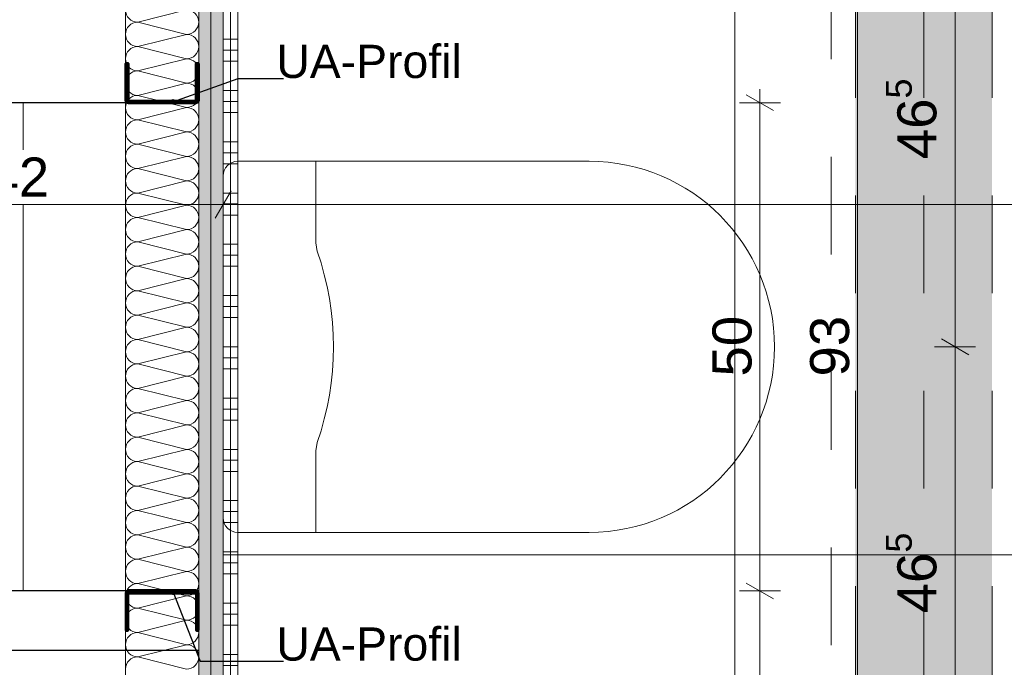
# Model space of a CAD drawing. Header units: metres. Extents: x -3.5 to 65.3, y -10.9 to 16.7.
# Tile 126 of 213: x 43.8 to 44.8, y 2.9 to 3.6. Entities that reach past the tile are written whole.
import ezdxf

# ---------------------------------------------------------------- set-up
doc = ezdxf.new("R2010")
doc.units = ezdxf.units.M
doc.header["$MEASUREMENT"] = 0
for name, pattern in [('Achse', [0.08, 0.04, -0.02, 0, -0.02]), ('DASHED', [0.015, 0.007, -0.008]), ('Untersicht', [0.04, 0.03, -0.01]), ('Wipeout_Contour', [1, 0, -1])]:
    doc.linetypes.add(name, pattern=pattern)
for name, color, linetype in [('102 - Bemaßung_ Beschriftung.Detail_ Ausschnitt', 7, 'Continuous'), ('612 - Struktur.Stahlbau', 7, 'Continuous'), ('654 - Abdeckung.Wand Belag', 7, 'Continuous'), ('660 - Unterkonstruktion.Trockenbau', 7, 'Continuous'), ('Neubau_102 - Bemaßung_ Beschriftung.Detail_ Ausschnitt', 7, 'Continuous'), ('Neubau_606 - Struktur.Wand Innen Ausbau', 7, 'Continuous'), ('Neubau_612 - Struktur.Stahlbau', 7, 'Continuous'), ('Neubau_650 - Abdeckung.Fußboden Aufbau', 7, 'Continuous'), ('Neubau_653 - Abdeckung.TB Verkofferung', 7, 'Continuous'), ('Neubau_702 - Einrichtung.Möbel Sanitär', 7, 'Continuous'), ('Neubau_802 - HKLSE.Sanitär', 7, 'Continuous')]:
    doc.layers.add(name, color=color, linetype=linetype)
doc.styles.add('ERSTELLTER_STIL_1', font='txt')
doc.dimstyles.new('ERSTELLTER_STIL__1', dxfattribs={"dimtxt": 0.04, "dimasz": 0.02128, "dimexe": 0.18, "dimexo": 0.0625, "dimgap": 0, "dimtad": 1, "dimtih": 1, "dimtoh": 1, "dimzin": 0, "dimdsep": 46, "dimtxsty": 'ERSTELLTER_STIL_1', "dimblk": 'ARROWHEAD_2', "dimblk1": 'ARROWHEAD_2', "dimblk2": 'ARROWHEAD_2', "dimcen": 0.09, "dimse1": 1, "dimse2": 1, "dimclrd": 7, "dimclre": 7, "dimclrt": 7, "dimazin": 0, "dimtfac": 1, "dimtdec": 4, "dimtmove": 0, "dimatfit": 3, "dimfxl": 1, "dimtolj": 1, "dimtzin": 0, "dimarcsym": 0})
doc.dimstyles.new('ERSTELLTER_STIL__2', dxfattribs={"dimtxt": 0.04, "dimasz": 0.02128, "dimexe": 0.18, "dimexo": 0.0625, "dimgap": 0, "dimtad": 1, "dimtih": 1, "dimtoh": 1, "dimzin": 0, "dimdsep": 46, "dimtxsty": 'ERSTELLTER_STIL_1', "dimblk": 'ARROWHEAD_2', "dimblk1": 'ARROWHEAD_2', "dimblk2": 'ARROWHEAD_2', "dimcen": 0.09, "dimse1": 1, "dimse2": 1, "dimclrd": 7, "dimclre": 7, "dimclrt": 7, "dimazin": 0, "dimtfac": 1, "dimtdec": 4, "dimtmove": 2, "dimatfit": 3, "dimfxl": 1, "dimtolj": 1, "dimtzin": 0, "dimarcsym": 0})
doc.dimstyles.new('ERSTELLTER_STIL__3', dxfattribs={"dimtxt": 0.04, "dimasz": 0.02128, "dimexe": 0.18, "dimexo": 0.0625, "dimgap": 0, "dimtad": 1, "dimzin": 0, "dimdsep": 46, "dimtxsty": 'ERSTELLTER_STIL_1', "dimblk": 'ARROWHEAD_2', "dimblk1": 'ARROWHEAD_2', "dimblk2": 'ARROWHEAD_2', "dimcen": 0.09, "dimse1": 1, "dimse2": 1, "dimclrd": 7, "dimclre": 7, "dimclrt": 7, "dimazin": 0, "dimtfac": 1, "dimtdec": 4, "dimtmove": 0, "dimatfit": 3, "dimfxl": 1, "dimtolj": 1, "dimtzin": 0, "dimarcsym": 0})
doc.dimstyles.new('ERSTELLTER_STIL__4', dxfattribs={"dimtxt": 0.04, "dimasz": 0.02128, "dimexe": 0.18, "dimexo": 0.0625, "dimgap": 0, "dimtad": 1, "dimzin": 0, "dimdsep": 46, "dimtxsty": 'ERSTELLTER_STIL_1', "dimblk": 'ARROWHEAD_2', "dimblk1": 'ARROWHEAD_2', "dimblk2": 'ARROWHEAD_2', "dimcen": 0.09, "dimse1": 1, "dimse2": 1, "dimclrd": 7, "dimclre": 7, "dimclrt": 7, "dimazin": 0, "dimtfac": 1, "dimtdec": 4, "dimtmove": 2, "dimatfit": 3, "dimfxl": 1, "dimtolj": 1, "dimtzin": 0, "dimarcsym": 0})
doc.dimstyles.new('ERSTELLTER_STIL__5', dxfattribs={"dimtxt": 0.04, "dimasz": 0.02128, "dimexe": 0.18, "dimexo": 0.0625, "dimgap": 0, "dimtad": 1, "dimtih": 1, "dimtoh": 1, "dimzin": 0, "dimdsep": 46, "dimtxsty": 'ERSTELLTER_STIL_1', "dimblk": 'ARROWHEAD_2', "dimblk1": 'ARROWHEAD_2', "dimblk2": 'ARROWHEAD_2', "dimcen": 0.09, "dimclrd": 7, "dimclre": 7, "dimclrt": 7, "dimazin": 0, "dimtfac": 1, "dimtdec": 4, "dimtmove": 0, "dimatfit": 3, "dimfxl": 1, "dimtolj": 1, "dimtzin": 0, "dimarcsym": 0})
doc.dimstyles.new('ERSTELLTER_STIL__6', dxfattribs={"dimtxt": 0.04, "dimasz": 0.02128, "dimexe": 0.18, "dimexo": 0.0625, "dimgap": 0, "dimtad": 1, "dimzin": 0, "dimdsep": 46, "dimtxsty": 'ERSTELLTER_STIL_1', "dimblk": 'ARROWHEAD_2', "dimblk1": 'ARROWHEAD_2', "dimblk2": 'ARROWHEAD_2', "dimcen": 0.09, "dimclrd": 7, "dimclre": 7, "dimclrt": 7, "dimazin": 0, "dimtfac": 1, "dimtdec": 4, "dimtmove": 0, "dimatfit": 3, "dimfxl": 1, "dimtolj": 1, "dimtzin": 0, "dimarcsym": 0})
doc.dimstyles.new('ERSTELLTER_STIL__8', dxfattribs={"dimtxt": 0.18, "dimasz": 0.010944, "dimexe": 0.18, "dimexo": 0.0625, "dimgap": 0, "dimtad": 0, "dimtih": 1, "dimtoh": 1, "dimdec": 4, "dimzin": 0, "dimdsep": 46, "dimcen": 0.09, "dimadec": 0, "dimazin": 0, "dimtfac": 1, "dimtdec": 4, "dimtmove": 0, "dimatfit": 3, "dimldrblk": 'ARROWHEAD_11', "dimfxl": 1, "dimtolj": 1, "dimtzin": 0, "dimarcsym": 0})
pattern_1 = [(45, (0, 0), (-0.0070710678, 0.0070710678), [0, -0.01])]

# ---------------------------------------------------------------- blocks, each defined once
blk = doc.blocks.new('*X93')
at = {"layer": 'Neubau_606 - Struktur.Wand Innen Ausbau', "color": 7, "linetype": 'Continuous', "lineweight": 5}
for p, q in [((43.9275, 3.6), (43.8775, 3.5875)), ((43.9275, 3.575), (43.8775, 3.5875)), ((43.9275, 3.575), (43.8775, 3.5625)), ((43.9275, 3.55), (43.8775, 3.5625)), ((43.9275, 3.55), (43.8775, 3.5375)), ((43.9275, 3.525), (43.8775, 3.5375)), ((43.9275, 3.525), (43.8775, 3.5125)), ((43.9275, 3.5), (43.8775, 3.5125)), ((43.9275, 3.5), (43.8775, 3.4875)), ((43.9275, 3.475), (43.8775, 3.4875)), ((43.9275, 3.475), (43.8775, 3.4625)), ((43.9275, 3.45), (43.8775, 3.4625)), ((43.9275, 3.45), (43.8775, 3.4375)), ((43.9275, 3.425), (43.8775, 3.4375)), ((43.9275, 3.425), (43.8775, 3.4125)), ((43.9275, 3.4), (43.8775, 3.4125)), ((43.9275, 3.4), (43.8775, 3.3875)), ((43.9275, 3.375), (43.8775, 3.3875)), ((43.9275, 3.375), (43.8775, 3.3625)), ((43.9275, 3.35), (43.8775, 3.3625)), ((43.9275, 3.35), (43.8775, 3.3375)), ((43.9275, 3.325), (43.8775, 3.3375)), ((43.9275, 3.325), (43.8775, 3.3125)), ((43.9275, 3.3), (43.8775, 3.3125)), ((43.9275, 3.3), (43.8775, 3.2875)), ((43.9275, 3.275), (43.8775, 3.2875)), ((43.9275, 3.275), (43.8775, 3.2625)), ((43.9275, 3.25), (43.8775, 3.2625)), ((43.9275, 3.25), (43.8775, 3.2375)), ((43.9275, 3.225), (43.8775, 3.2375)), ((43.9275, 3.225), (43.8775, 3.2125)), ((43.9275, 3.2), (43.8775, 3.2125)), ((43.9275, 3.2), (43.8775, 3.1875)), ((43.9275, 3.175), (43.8775, 3.1875)), ((43.9275, 3.175), (43.8775, 3.1625)), ((43.9275, 3.15), (43.8775, 3.1625)), ((43.9275, 3.15), (43.8775, 3.1375)), ((43.9275, 3.125), (43.8775, 3.1375)), ((43.9275, 3.125), (43.8775, 3.1125)), ((43.9275, 3.1), (43.8775, 3.1125)), ((43.9275, 3.1), (43.8775, 3.0875)), ((43.9275, 3.075), (43.8775, 3.0875)), ((43.9275, 3.075), (43.8775, 3.0625)), ((43.9275, 3.05), (43.8775, 3.0625)), ((43.9275, 3.05), (43.8775, 3.0375)), ((43.9275, 3.025), (43.8775, 3.0375)), ((43.9275, 3.025), (43.8775, 3.0125)), ((43.9275, 3), (43.8775, 3.0125)), ((43.9275, 3), (43.8775, 2.9875)), ((43.9275, 2.975), (43.8775, 2.9875)), ((43.9275, 2.975), (43.8775, 2.9625)), ((43.9275, 2.95), (43.8775, 2.9625)), ((43.9275, 2.95), (43.8775, 2.9375)), ((43.9275, 2.925), (43.8775, 2.9375))]:
    blk.add_line(p, q, dxfattribs=at)
for centre, start, end in [((43.8775, 3.6), 180, 270), ((43.9275, 3.5875), 360, 90), ((43.8775, 3.575), 90, 180), ((43.9275, 3.5875), 270, 360), ((43.8775, 3.575), 180, 270), ((43.9275, 3.5625), 360, 90), ((43.8775, 3.55), 90, 180), ((43.9275, 3.5625), 270, 360), ((43.8775, 3.55), 180, 270), ((43.9275, 3.5375), 360, 90), ((43.8775, 3.525), 90, 180), ((43.9275, 3.5375), 270, 360), ((43.8775, 3.525), 180, 270), ((43.9275, 3.5125), 360, 90), ((43.8775, 3.5), 90, 180), ((43.9275, 3.5125), 270, 360), ((43.8775, 3.5), 180, 270), ((43.9275, 3.4875), 360, 90), ((43.8775, 3.475), 90, 180), ((43.9275, 3.4875), 270, 360), ((43.8775, 3.475), 180, 270), ((43.9275, 3.4625), 360, 90), ((43.8775, 3.45), 90, 180), ((43.9275, 3.4625), 270, 360), ((43.8775, 3.45), 180, 270), ((43.9275, 3.4375), 360, 90), ((43.8775, 3.425), 90, 180), ((43.9275, 3.4375), 270, 360), ((43.8775, 3.425), 180, 270), ((43.9275, 3.4125), 360, 90), ((43.8775, 3.4), 90, 180), ((43.9275, 3.4125), 270, 360), ((43.8775, 3.4), 180, 270), ((43.9275, 3.3875), 360, 90), ((43.8775, 3.375), 90, 180), ((43.9275, 3.3875), 270, 360), ((43.8775, 3.375), 180, 270), ((43.9275, 3.3625), 360, 90), ((43.8775, 3.35), 90, 180), ((43.9275, 3.3625), 270, 360), ((43.8775, 3.35), 180, 270), ((43.9275, 3.3375), 360, 90), ((43.8775, 3.325), 90, 180), ((43.9275, 3.3375), 270, 360), ((43.8775, 3.325), 180, 270), ((43.9275, 3.3125), 360, 90), ((43.8775, 3.3), 90, 180), ((43.9275, 3.3125), 270, 360), ((43.8775, 3.3), 180, 270), ((43.9275, 3.2875), 360, 90), ((43.8775, 3.275), 90, 180), ((43.9275, 3.2875), 270, 360), ((43.8775, 3.275), 180, 270), ((43.9275, 3.2625), 360, 90), ((43.8775, 3.25), 90, 180), ((43.9275, 3.2625), 270, 360), ((43.8775, 3.25), 180, 270), ((43.9275, 3.2375), 360, 90), ((43.8775, 3.225), 90, 180), ((43.9275, 3.2375), 270, 360), ((43.8775, 3.225), 180, 270), ((43.9275, 3.2125), 360, 90), ((43.8775, 3.2), 90, 180), ((43.9275, 3.2125), 270, 360), ((43.8775, 3.2), 180, 270), ((43.9275, 3.1875), 360, 90), ((43.8775, 3.175), 90, 180), ((43.9275, 3.1875), 270, 360), ((43.8775, 3.175), 180, 270), ((43.9275, 3.1625), 360, 90), ((43.8775, 3.15), 90, 180), ((43.9275, 3.1625), 270, 360), ((43.8775, 3.15), 180, 270), ((43.9275, 3.1375), 360, 90), ((43.8775, 3.125), 90, 180), ((43.9275, 3.1375), 270, 360), ((43.8775, 3.125), 180, 270), ((43.9275, 3.1125), 360, 90), ((43.8775, 3.1), 90, 180), ((43.9275, 3.1125), 270, 360), ((43.8775, 3.1), 180, 270), ((43.9275, 3.0875), 360, 90), ((43.8775, 3.075), 90, 180), ((43.9275, 3.0875), 270, 360), ((43.8775, 3.075), 180, 270), ((43.9275, 3.0625), 360, 90), ((43.8775, 3.05), 90, 180), ((43.9275, 3.0625), 270, 360), ((43.8775, 3.05), 180, 270), ((43.9275, 3.0375), 360, 90), ((43.8775, 3.025), 90, 180), ((43.9275, 3.0375), 270, 360), ((43.8775, 3.025), 180, 270), ((43.9275, 3.0125), 360, 90), ((43.8775, 3), 90, 180), ((43.9275, 3.0125), 270, 360), ((43.8775, 3), 180, 270), ((43.9275, 2.9875), 360, 90), ((43.8775, 2.975), 90, 180), ((43.9275, 2.9875), 270, 360), ((43.8775, 2.975), 180, 270), ((43.9275, 2.9625), 360, 90), ((43.8775, 2.95), 90, 180), ((43.9275, 2.9625), 270, 360), ((43.8775, 2.95), 180, 270), ((43.9275, 2.9375), 360, 90), ((43.8775, 2.925), 90, 180), ((43.9275, 2.9375), 270, 360)]:
    blk.add_arc(centre, 0.0125, start, end, dxfattribs=at)
blk = doc.blocks.new('*X130')
at = {"layer": '654 - Abdeckung.Wand Belag', "color": 7, "linetype": 'Continuous', "lineweight": 5}
for p, q in [((43.9725, 3.6225), (43.9725, 3.57)), ((43.965, 3.57), (43.98, 3.57)), ((43.9725, 3.57), (43.9725, 3.5175)), ((43.965, 3.5588), (43.98, 3.5588)), ((43.965, 3.5475), (43.98, 3.5475)), ((43.965, 3.5175), (43.98, 3.5175)), ((43.9725, 3.5175), (43.9725, 3.465)), ((43.965, 3.5063), (43.98, 3.5063)), ((43.965, 3.495), (43.98, 3.495)), ((43.965, 3.465), (43.98, 3.465)), ((43.9725, 3.465), (43.9725, 3.4125)), ((43.965, 3.4538), (43.98, 3.4538)), ((43.965, 3.4425), (43.98, 3.4425)), ((43.965, 3.4125), (43.98, 3.4125)), ((43.9725, 3.4125), (43.9725, 3.36)), ((43.965, 3.4013), (43.98, 3.4013)), ((43.965, 3.39), (43.98, 3.39)), ((43.965, 3.36), (43.98, 3.36)), ((43.9725, 3.36), (43.9725, 3.3075)), ((43.965, 3.3488), (43.98, 3.3488)), ((43.965, 3.3375), (43.98, 3.3375)), ((43.965, 3.3075), (43.98, 3.3075)), ((43.9725, 3.3075), (43.9725, 3.255)), ((43.965, 3.2963), (43.98, 3.2963)), ((43.965, 3.285), (43.98, 3.285)), ((43.965, 3.255), (43.98, 3.255)), ((43.9725, 3.255), (43.9725, 3.2025)), ((43.965, 3.2438), (43.98, 3.2438)), ((43.965, 3.2325), (43.98, 3.2325)), ((43.965, 3.2025), (43.98, 3.2025)), ((43.9725, 3.2025), (43.9725, 3.15)), ((43.965, 3.1913), (43.98, 3.1913)), ((43.965, 3.18), (43.98, 3.18)), ((43.965, 3.15), (43.98, 3.15)), ((43.9725, 3.15), (43.9725, 3.0975)), ((43.965, 3.1388), (43.98, 3.1388)), ((43.965, 3.1275), (43.98, 3.1275)), ((43.965, 3.0975), (43.98, 3.0975)), ((43.9725, 3.0975), (43.9725, 3.045)), ((43.965, 3.0863), (43.98, 3.0863)), ((43.965, 3.075), (43.98, 3.075)), ((43.965, 3.045), (43.98, 3.045)), ((43.9725, 3.045), (43.9725, 2.9925)), ((43.965, 3.0338), (43.98, 3.0338)), ((43.965, 3.0225), (43.98, 3.0225)), ((43.965, 2.9925), (43.98, 2.9925)), ((43.9725, 2.9925), (43.9725, 2.94)), ((43.965, 2.9813), (43.98, 2.9813)), ((43.965, 2.97), (43.98, 2.97)), ((43.965, 2.94), (43.98, 2.94)), ((43.9725, 2.94), (43.9725, 2.8875)), ((43.965, 2.9288), (43.98, 2.9288))]:
    blk.add_line(p, q, dxfattribs=at)
blk = doc.blocks.new('*D215')
at = {"layer": '102 - Bemaßung_ Beschriftung.Detail_ Ausschnitt', "color": 7, "linetype": 'Continuous', "lineweight": 5}
for p, q in [((44.615, 3.72), (44.615, 3.7337)), ((44.629, 3.7119), (44.601, 3.7281)), ((44.636, 3.72), (44.594, 3.72)), ((44.615, 2.79), (44.615, 3.72)), ((44.601, 2.7981), (44.629, 2.7819)), ((44.636, 2.79), (44.594, 2.79))]:
    blk.add_line(p, q, dxfattribs=at)
at = {"layer": '102 - Bemaßung_ Beschriftung.Detail_ Ausschnitt', "color": 7, "lineweight": 5, "insert": (44.607, 3.2246), "char_height": 0.04, "attachment_point": 7, "rotation": 90, "style": 'ERSTELLTER_STIL_1'}
blk.add_mtext('\\A1;{\\pql;\\fArial|b0|i0|c0|p38;93}', dxfattribs=at)
blk = doc.blocks.new('ARROWHEAD_2')
at = {"color": 0, "linetype": 'Continuous', "lineweight": 0}
for p, q in [((-0.378, -0.655), (0.378, 0.655)), ((0, 0), (-1, 0))]:
    blk.add_line(p, q, dxfattribs=at)
blk = doc.blocks.new('*D262')
at = {"layer": '102 - Bemaßung_ Beschriftung.Detail_ Ausschnitt', "color": 7, "linetype": 'Continuous', "lineweight": 5}
for p, q in [((45.659, 3.8019), (45.631, 3.8181)), ((45.645, 3.81), (45.645, 3.8237)), ((45.666, 3.81), (45.624, 3.81)), ((45.645, 3.56), (45.645, 3.81)), ((45.631, 3.5681), (45.659, 3.5519)), ((45.666, 3.56), (45.624, 3.56))]:
    blk.add_line(p, q, dxfattribs=at)
at = {"layer": '102 - Bemaßung_ Beschriftung.Detail_ Ausschnitt', "color": 7, "lineweight": 5, "insert": (45.637, 3.6546), "char_height": 0.04, "attachment_point": 7, "rotation": 90, "style": 'ERSTELLTER_STIL_1'}
blk.add_mtext('\\A1;{\\pql;\\fArial|b0|i0|c0|p38;25}', dxfattribs=at)
blk = doc.blocks.new('*D271')
at = {"layer": '102 - Bemaßung_ Beschriftung.Detail_ Ausschnitt', "color": 7, "linetype": 'Continuous', "lineweight": 5}
for p, q in [((44.501, 3.0131), (44.529, 2.9969)), ((44.536, 3.005), (44.494, 3.005)), ((44.515, 2.545), (44.515, 3.005)), ((44.501, 2.5531), (44.529, 2.5369)), ((44.536, 2.545), (44.494, 2.545))]:
    blk.add_line(p, q, dxfattribs=at)
at = {"layer": '102 - Bemaßung_ Beschriftung.Detail_ Ausschnitt', "color": 7, "lineweight": 5, "insert": (44.507, 2.6937), "char_height": 0.04, "attachment_point": 7, "rotation": 90, "style": 'ERSTELLTER_STIL_1'}
blk.add_mtext('\\A1;{\\pql;\\fArial|b0|i0|c0|p38;46}', dxfattribs=at)
blk = doc.blocks.new('*D272')
at = {"layer": '102 - Bemaßung_ Beschriftung.Detail_ Ausschnitt', "color": 7, "linetype": 'Continuous', "lineweight": 5}
for p, q in [((44.529, 3.4969), (44.501, 3.5131)), ((44.515, 3.505), (44.515, 3.5187)), ((44.536, 3.505), (44.494, 3.505)), ((44.515, 3.005), (44.515, 3.505)), ((44.501, 3.0131), (44.529, 2.9969)), ((44.536, 3.005), (44.494, 3.005))]:
    blk.add_line(p, q, dxfattribs=at)
at = {"layer": '102 - Bemaßung_ Beschriftung.Detail_ Ausschnitt', "color": 7, "lineweight": 5, "insert": (44.507, 3.2246), "char_height": 0.04, "attachment_point": 7, "rotation": 90, "style": 'ERSTELLTER_STIL_1'}
blk.add_mtext('\\A1;{\\pql;\\fArial|b0|i0|c0|p38;50}', dxfattribs=at)
blk = doc.blocks.new('*D282')
at = {"layer": '102 - Bemaßung_ Beschriftung.Detail_ Ausschnitt', "color": 7, "linetype": 'Continuous', "lineweight": 5}
for p, q in [((44.701, 3.2631), (44.729, 3.2469)), ((44.736, 3.255), (44.694, 3.255)), ((44.715, 2.79), (44.715, 3.255)), ((44.701, 2.7981), (44.729, 2.7819)), ((44.736, 2.79), (44.694, 2.79))]:
    blk.add_line(p, q, dxfattribs=at)
at = {"layer": '102 - Bemaßung_ Beschriftung.Detail_ Ausschnitt', "color": 7, "lineweight": 5, "insert": (44.7076, 2.9821), "char_height": 0.04, "attachment_point": 7, "rotation": 90, "style": 'ERSTELLTER_STIL_1'}
blk.add_mtext('\\A1;{\\pql;\\fArial|b0|i0|c0|p38;46\\fArial|b0|i0|c0|p38;\\A1{\\H.66x;\\S5^  ;}}', dxfattribs=at)
blk = doc.blocks.new('*D283')
at = {"layer": '102 - Bemaßung_ Beschriftung.Detail_ Ausschnitt', "color": 7, "linetype": 'Continuous', "lineweight": 5}
for p, q in [((44.715, 3.72), (44.715, 3.7337)), ((44.729, 3.7119), (44.701, 3.7281)), ((44.736, 3.72), (44.694, 3.72)), ((44.715, 3.255), (44.715, 3.72)), ((44.701, 3.2631), (44.729, 3.2469)), ((44.736, 3.255), (44.694, 3.255))]:
    blk.add_line(p, q, dxfattribs=at)
at = {"layer": '102 - Bemaßung_ Beschriftung.Detail_ Ausschnitt', "color": 7, "lineweight": 5, "insert": (44.7076, 3.4471), "char_height": 0.04, "attachment_point": 7, "rotation": 90, "style": 'ERSTELLTER_STIL_1'}
blk.add_mtext('\\A1;{\\pql;\\fArial|b0|i0|c0|p38;46\\fArial|b0|i0|c0|p38;\\A1{\\H.66x;\\S5^  ;}}', dxfattribs=at)
blk = doc.blocks.new('*D366')
at = {"layer": '102 - Bemaßung_ Beschriftung.Detail_ Ausschnitt', "color": 7, "linetype": 'Continuous', "lineweight": 5}
for p, q in [((43.72, 2.7866), (43.72, 2.8286)), ((43.76, 2.7866), (43.76, 2.8286)), ((43.7281, 2.8216), (43.7119, 2.7936)), ((43.7681, 2.8216), (43.7519, 2.7936)), ((43.72, 2.8076), (43.76, 2.8076))]:
    blk.add_line(p, q, dxfattribs=at)
at = {"layer": '102 - Bemaßung_ Beschriftung.Detail_ Ausschnitt', "color": 7, "lineweight": 5, "insert": (43.7271, 2.8156), "char_height": 0.04, "attachment_point": 7, "style": 'ERSTELLTER_STIL_1'}
blk.add_mtext('\\A1;{\\pql;\\fArial|b0|i0|c0|p38;4}', dxfattribs=at)
blk = doc.blocks.new('*D368')
at = {"layer": '102 - Bemaßung_ Beschriftung.Detail_ Ausschnitt', "color": 7, "linetype": 'Continuous', "lineweight": 5}
for p, q in [((43.94, 2.7866), (43.94, 2.8286)), ((43.965, 2.7866), (43.965, 2.8286)), ((43.9481, 2.8216), (43.9319, 2.7936)), ((43.9569, 2.7936), (43.9731, 2.8216)), ((43.94, 2.8076), (43.965, 2.8076)), ((43.965, 2.8076), (43.9787, 2.8076))]:
    blk.add_line(p, q, dxfattribs=at)
at = {"layer": '102 - Bemaßung_ Beschriftung.Detail_ Ausschnitt', "color": 7, "lineweight": 5, "insert": (43.9802, 2.8152), "char_height": 0.04, "attachment_point": 7, "style": 'ERSTELLTER_STIL_1'}
blk.add_mtext('\\A1;{\\pql;\\fArial|b0|i0|c0|p38;2\\fArial|b0|i0|c0|p38;\\A1{\\H.66x;\\S5^  ;}}', dxfattribs=at)
blk = doc.blocks.new('*D416')
at = {"layer": '102 - Bemaßung_ Beschriftung.Detail_ Ausschnitt', "color": 7, "linetype": 'Continuous', "lineweight": 5}
for p, q in [((43.9731, 1.0113), (43.9569, 0.9833)), ((43.965, 0.9763), (43.965, 1.0183)), ((44.497, 1.0113), (44.4809, 0.9833)), ((44.489, 0.9763), (44.489, 1.0183)), ((43.9513, 0.9973), (43.965, 0.9973)), ((43.965, 0.9973), (44.489, 0.9973))]:
    blk.add_line(p, q, dxfattribs=at)
at = {"layer": '102 - Bemaßung_ Beschriftung.Detail_ Ausschnitt', "color": 7, "lineweight": 5, "insert": (44.1866, 1.0046), "char_height": 0.04, "attachment_point": 7, "style": 'ERSTELLTER_STIL_1'}
blk.add_mtext('\\A1;{\\pql;\\fArial|b0|i0|c0|p38;52\\fArial|b0|i0|c0|p38;\\A1{\\H.66x;\\S4^  ;}}', dxfattribs=at)
blk = doc.blocks.new('*D444')
at = {"layer": '102 - Bemaßung_ Beschriftung.Detail_ Ausschnitt', "color": 7, "linetype": 'Continuous', "lineweight": 5}
for p, q in [((43.7531, 4.0383), (43.7369, 4.0103)), ((43.745, 3.89), (43.745, 4.0453)), ((47.2781, 4.0383), (47.2619, 4.0103)), ((47.27, 4.0033), (47.27, 4.0453)), ((43.7313, 4.0243), (43.745, 4.0243)), ((43.745, 4.0243), (47.27, 4.0243))]:
    blk.add_line(p, q, dxfattribs=at)
at = {"color": 254, "linetype": 'Wipeout_Contour', "lineweight": 0, "ltscale": 182.760852}
blk.add_wipeout([(45.4368, 4.0248), (45.5782, 4.0248), (45.5782, 4.0798), (45.4368, 4.0798)], dxfattribs=at).dxf.layer = '102 - Bemaßung_ Beschriftung.Detail_ Ausschnitt'
at = {"layer": '102 - Bemaßung_ Beschriftung.Detail_ Ausschnitt', "color": 7, "lineweight": 5, "insert": (45.4443, 4.0246), "char_height": 0.04, "attachment_point": 7, "style": 'ERSTELLTER_STIL_1'}
blk.add_mtext('\\A1;{\\pql;\\fArial|b0|i0|c0|p38;3,52\\fArial|b0|i0|c0|p38;\\A1{\\H.66x;\\S5^  ;}}', dxfattribs=at)
blk = doc.blocks.new('*D447')
at = {"layer": '102 - Bemaßung_ Beschriftung.Detail_ Ausschnitt', "color": 7, "linetype": 'Continuous', "lineweight": 5}
for p, q in [((43.745, 3.7441), (43.745, 3.89)), ((47.27, 3.7441), (47.27, 3.7861)), ((43.7531, 3.7791), (43.7369, 3.7511)), ((47.2781, 3.7791), (47.2619, 3.7511)), ((40.165, 3.7651), (43.745, 3.7651)), ((43.745, 3.7651), (47.27, 3.7651))]:
    blk.add_line(p, q, dxfattribs=at)
at = {"color": 254, "linetype": 'Wipeout_Contour', "lineweight": 0, "ltscale": 182.671817}
blk.add_wipeout([(45.4368, 3.7656), (45.5782, 3.7656), (45.5782, 3.8206), (45.4368, 3.8206)], dxfattribs=at).dxf.layer = '102 - Bemaßung_ Beschriftung.Detail_ Ausschnitt'
at = {"layer": '102 - Bemaßung_ Beschriftung.Detail_ Ausschnitt', "color": 7, "lineweight": 5, "insert": (45.4443, 3.7653), "char_height": 0.04, "attachment_point": 7, "style": 'ERSTELLTER_STIL_1'}
blk.add_mtext('\\A1;{\\pql;\\fArial|b0|i0|c0|p38;3,52\\fArial|b0|i0|c0|p38;\\A1{\\H.66x;\\S5^  ;}}', dxfattribs=at)
blk = doc.blocks.new('*D450')
at = {"layer": '102 - Bemaßung_ Beschriftung.Detail_ Ausschnitt', "color": 7, "linetype": 'Continuous', "lineweight": 5}
for p, q in [((43.965, 3.3799), (43.965, 3.72)), ((43.545, 3.3799), (43.545, 3.4219)), ((43.5531, 3.4149), (43.5369, 3.3869)), ((43.9731, 3.4149), (43.9569, 3.3869)), ((40.165, 3.4009), (43.545, 3.4009)), ((43.545, 3.4009), (43.965, 3.4009))]:
    blk.add_line(p, q, dxfattribs=at)
at = {"color": 254, "linetype": 'Wipeout_Contour', "lineweight": 0, "ltscale": 175.56774}
blk.add_wipeout([(43.7171, 3.4014), (43.7928, 3.4014), (43.7928, 3.4564), (43.7171, 3.4564)], dxfattribs=at).dxf.layer = '102 - Bemaßung_ Beschriftung.Detail_ Ausschnitt'
at = {"layer": '102 - Bemaßung_ Beschriftung.Detail_ Ausschnitt', "color": 7, "lineweight": 5, "insert": (43.7246, 3.4089), "char_height": 0.04, "attachment_point": 7, "style": 'ERSTELLTER_STIL_1'}
blk.add_mtext('\\A1;{\\pql;\\fArial|b0|i0|c0|p38;42}', dxfattribs=at)
blk = doc.blocks.new('*D451')
at = {"layer": '102 - Bemaßung_ Beschriftung.Detail_ Ausschnitt', "color": 7, "linetype": 'Continuous', "lineweight": 5}
for p, q in [((47.27, 3.3799), (47.27, 3.4219)), ((43.9731, 3.4149), (43.9569, 3.3869)), ((47.2619, 3.3869), (47.2781, 3.4149)), ((43.965, 3.4009), (47.27, 3.4009)), ((47.27, 3.4009), (47.2837, 3.4009))]:
    blk.add_line(p, q, dxfattribs=at)
at = {"color": 254, "linetype": 'Wipeout_Contour', "lineweight": 0, "ltscale": 182.995366}
blk.add_wipeout([(45.5468, 3.4014), (45.6882, 3.4014), (45.6882, 3.4564), (45.5468, 3.4564)], dxfattribs=at).dxf.layer = '102 - Bemaßung_ Beschriftung.Detail_ Ausschnitt'
at = {"layer": '102 - Bemaßung_ Beschriftung.Detail_ Ausschnitt', "color": 7, "lineweight": 5, "insert": (45.5543, 3.4011), "char_height": 0.04, "attachment_point": 7, "style": 'ERSTELLTER_STIL_1'}
blk.add_mtext('\\A1;{\\pql;\\fArial|b0|i0|c0|p38;3,30\\fArial|b0|i0|c0|p38;\\A1{\\H.66x;\\S5^  ;}}', dxfattribs=at)
blk = doc.blocks.new('*D453')
at = {"layer": '102 - Bemaßung_ Beschriftung.Detail_ Ausschnitt', "color": 7, "linetype": 'Continuous', "lineweight": 5}
for p, q in [((43.465, 3.7281), (43.493, 3.7119)), ((43.965, 3.72), (43.458, 3.72)), ((43.479, 0.71), (43.479, 3.72)), ((43.465, 0.7181), (43.493, 0.7019)), ((43.73, 0.71), (43.458, 0.71)), ((43.479, 0.25), (43.479, 0.71))]:
    blk.add_line(p, q, dxfattribs=at)
at = {"color": 254, "linetype": 'Wipeout_Contour', "lineweight": 0, "ltscale": 174.040959}
blk.add_wipeout([(43.4785, 2.1543), (43.4785, 2.2757), (43.4235, 2.2757), (43.4235, 2.1543)], dxfattribs=at).dxf.layer = '102 - Bemaßung_ Beschriftung.Detail_ Ausschnitt'
at = {"layer": '102 - Bemaßung_ Beschriftung.Detail_ Ausschnitt', "color": 7, "lineweight": 5, "insert": (43.471, 2.1618), "char_height": 0.04, "attachment_point": 7, "rotation": 90, "style": 'ERSTELLTER_STIL_1'}
blk.add_mtext('\\A1;{\\pql;\\fArial|b0|i0|c0|p38;3,01}', dxfattribs=at)
blk = doc.blocks.new('ARROWHEAD_11')
at = {"color": 0, "linetype": 'Continuous', "lineweight": 0}
blk.add_line((0, 0), (-1, 0), dxfattribs=at)
at = {"color": 0, "linetype": 'Continuous', "lineweight": 0, "const_width": 0.25, "flags": 128}
blk.add_lwpolyline([(-0.125, 0, 1), (0.125, 0, 1)], format="xyb", close=True, dxfattribs=at)

msp = doc.modelspace()

# ---------------------------------------------------------------- hatches: boundary and pattern name
at = {"layer": 'Neubau_606 - Struktur.Wand Innen Ausbau', "linetype": 'Continuous', "lineweight": 0, "true_color": 0x000000}
h = msp.add_hatch(dxfattribs=at)
h.set_pattern_fill('Gips_0001', color=18, style=0, pattern_type=2)
h.set_pattern_definition(pattern_1)
h.paths.add_polyline_path([(43.94, 3.7325), (43.94, 0.71), (43.9525, 0.71), (43.9525, 3.7294), (43.9483, 3.7325)])
h = msp.add_hatch(dxfattribs=at)
h.set_pattern_fill('Gips_0001', color=18, style=0, pattern_type=2)
h.set_pattern_definition(pattern_1)
h.paths.add_polyline_path([(43.9525, 3.72), (43.9525, 0.71), (43.965, 0.71), (43.965, 3.72)])
at = {"layer": 'Neubau_650 - Abdeckung.Fußboden Aufbau', "linetype": 'Continuous', "lineweight": 13, "true_color": 0xafafaf}
h = msp.add_hatch(dxfattribs=at)
h.set_pattern_fill('Raster_60x60_Fuge_2mm_0001', color=253, style=0, pattern_type=2)
h.set_pattern_definition([(0, (46.29497, 3.6435), (0, 0.602), []), (90, (46.29497, 3.6435), (-0.602, 0), [])])
h.paths.add_polyline_path([(47.27, 3.72), (43.965, 3.72), (43.965, 0.49), (44.21, 0.49), (44.21, 0.255), (47.17, 0.255), (47.17, 0.71), (47.27, 0.71)])

# ---------------------------------------------------------------- linework, layer by layer
at = {"layer": '654 - Abdeckung.Wand Belag', "color": 7, "linetype": 'Continuous', "lineweight": 5, "flags": 128}
for points in [[(43.965, 3.705), (43.965, 0.49)], [(43.98, 0.505), (43.98, 3.705)]]:
    msp.add_lwpolyline(points, dxfattribs=at)
at = {"layer": 'Neubau_606 - Struktur.Wand Innen Ausbau', "color": 1, "linetype": 'Continuous', "lineweight": 5}
for p, q in [((43.94, 0.71), (43.94, 3.7325)), ((43.9525, 0.71), (43.9525, 3.7294))]:
    msp.add_line(p, q, dxfattribs=at)
at = {"layer": 'Neubau_606 - Struktur.Wand Innen Ausbau', "color": 1, "linetype": 'Continuous', "lineweight": 5, "flags": 128}
for points in [[(43.865, 3.795), (43.865, 0.71)], [(43.965, 0.71), (43.965, 3.72)]]:
    msp.add_lwpolyline(points, dxfattribs=at)
at = {"layer": 'Neubau_612 - Struktur.Stahlbau', "color": 1, "linetype": 'Untersicht', "lineweight": 13}
for p, q in [((44.613, 0.71), (44.613, 5.19)), ((44.753, 0.71), (44.753, 5.19))]:
    msp.add_line(p, q, dxfattribs=at)
at = {"layer": 'Neubau_612 - Struktur.Stahlbau', "color": 1, "linetype": 'Achse', "lineweight": 9}
msp.add_line((44.683, 0.71), (44.683, 5.19), dxfattribs=at)
at = {"layer": 'Neubau_650 - Abdeckung.Fußboden Aufbau', "color": 1, "linetype": 'Continuous', "lineweight": 13, "flags": 128}
msp.add_lwpolyline([(47.27, 3.72), (47.27, 0.71), (47.17, 0.71), (47.17, 0.255), (44.21, 0.255), (44.21, 0.49), (43.965, 0.49), (43.965, 3.72), (45.86, 3.72)], dxfattribs=at)
at = {"layer": 'Neubau_653 - Abdeckung.TB Verkofferung', "color": 1, "linetype": 'Untersicht', "lineweight": 9}
msp.add_line((44.588, 0.7495), (44.588, 5.19), dxfattribs=at)
at = {"layer": 'Neubau_702 - Einrichtung.Möbel Sanitär', "color": 1, "linetype": 'Continuous', "lineweight": 9}
for p, q in [((44.06, 3.445), (44.06, 3.3616)), ((44.06, 3.3616), (44.0615, 3.3528)), ((44.06, 3.1484), (44.0615, 3.1572)), ((44.06, 3.065), (44.06, 3.1484))]:
    msp.add_line(p, q, dxfattribs=at)
at = {"layer": 'Neubau_702 - Einrichtung.Möbel Sanitär', "color": 1, "linetype": 'Continuous', "lineweight": 9, "flags": 128}
msp.add_lwpolyline([(44.06, 3.445), (44.34, 3.445, -1), (44.34, 3.065), (44.06, 3.065), (43.98, 3.065, -0.414214), (43.965, 3.08), (43.965, 3.43, -0.414214), (43.98, 3.445)], format="xyb", close=True, dxfattribs=at)
at = {"layer": 'Neubau_702 - Einrichtung.Möbel Sanitär', "color": 1, "linetype": 'Continuous', "lineweight": 9}
msp.add_arc((43.7803, 3.255), 0.2977, 340.8176, 19.1823, dxfattribs=at)
at = {"layer": 'Neubau_802 - HKLSE.Sanitär', "color": 1, "linetype": 'Continuous', "lineweight": 9}
for p, q in [((43.76, 3.505), (43.76, 3.005)), ((43.94, 3.505), (43.76, 3.505)), ((43.94, 3.505), (43.94, 3.005)), ((43.94, 3.005), (43.76, 3.005))]:
    msp.add_line(p, q, dxfattribs=at)
at = {"layer": 'Neubau_802 - HKLSE.Sanitär', "color": 1, "linetype": 'DASHED', "lineweight": 9, "flags": 128}
for points in [[(43.76, 3.505), (43.76, 3.005)], [(43.94, 3.505), (43.76, 3.505)], [(43.94, 3.005), (43.94, 3.505)], [(43.76, 3.005), (43.94, 3.005)]]:
    msp.add_lwpolyline(points, dxfattribs=at)

# ---------------------------------------------------------------- block references
at = {"layer": '654 - Abdeckung.Wand Belag', "color": 7, "lineweight": 5}
msp.add_blockref('*X130', (0, 0), dxfattribs=at)
at = {"layer": 'Neubau_606 - Struktur.Wand Innen Ausbau', "color": 1, "lineweight": 13}
msp.add_blockref('*X93', (0, 0), dxfattribs=at)

# ---------------------------------------------------------------- texts
at = {"layer": 'Neubau_102 - Bemaßung_ Beschriftung.Detail_ Ausschnitt', "color": 7, "linetype": 'Continuous', "lineweight": 9, "insert": (44.2095, 2.9332), "char_height": 0.034, "attachment_point": 9, "style": 'ERSTELLTER_STIL_1'}
msp.add_mtext('\\A1;{\\pqr;\\fArial|b0|i0|c0|p38;UA-Profil}', dxfattribs=at)

# ---------------------------------------------------------------- dimensions: what is measured, and where the dimension line sits
at = {"layer": '102 - Bemaßung_ Beschriftung.Detail_ Ausschnitt', "color": 7, "linetype": 'Continuous', "lineweight": 5}
for base, p1, p2, dimstyle, picture, middle in [((45.645, 3.81), (45.495, 3.56), (44.6975, 3.81), 'ERSTELLTER_STIL__3', '*D262', (45.617, 3.6851)), ((44.615, 3.72), (43.965, 2.79), (43.965, 3.72), 'ERSTELLTER_STIL__3', '*D215', (44.587, 3.2551)), ((44.71499, 3.72), (44.52999, 3.25498), (44.70999, 3.72), 'ERSTELLTER_STIL__3', '*D283', (44.68699, 3.53163)), ((44.515, 3.505), (43.76, 3.005), (43.76, 3.505), 'ERSTELLTER_STIL__3', '*D272', (44.487, 3.2551)), ((44.714989, 3.254976), (43.964979, 2.789975), (44.529987, 3.254976), 'ERSTELLTER_STIL__3', '*D282', (44.686989, 3.066622)), ((44.515, 3.005), (43.76, 2.545), (43.76, 3.005), 'ERSTELLTER_STIL__4', '*D271', (44.487, 2.7242))]:
    dim = msp.add_linear_dim(base=base, p1=p1, p2=p2, angle=90, dimstyle=dimstyle, dxfattribs=at)
    dim.commit()
    dim.dimension.update_dxf_attribs({"geometry": picture, "text_midpoint": middle, "dimtype": 160, "text_rotation": 90})
for base, p1, p2, dimstyle, picture, middle in [((44.489, 0.9973), (43.965, 3.72), (44.489, 1.8375), 'ERSTELLTER_STIL__1', '*D416', (44.2711, 1.0253)), ((43.96498, 2.80764), (43.93999, 2.54498), (43.96498, 2.78998), 'ERSTELLTER_STIL__2', '*D368', (44.04948, 2.83564)), ((43.76, 2.8076), (43.72, 2.944), (43.76, 2.545), 'ERSTELLTER_STIL__2', '*D366', (43.7423, 2.8356))]:
    dim = msp.add_linear_dim(base=base, p1=p1, p2=p2, dimstyle=dimstyle, dxfattribs=at)
    dim.commit()
    dim.dimension.update_dxf_attribs({"geometry": picture, "text_midpoint": middle, "dimtype": 160})

# ---------------------------------------------------------------- next in the draw order: dimensions: what is measured, and where the dimension line sits
dim = msp.add_linear_dim(base=(47.27, 4.02433), p1=(43.74499, 3.89), p2=(47.27, 2.97896), dimstyle='ERSTELLTER_STIL__5', dxfattribs=at)
dim.commit()
dim.dimension.update_dxf_attribs({"geometry": '*D444', "text_midpoint": (45.55024, 4.05233), "dimtype": 160})

# ---------------------------------------------------------------- next in the draw order: dimensions: what is measured, and where the dimension line sits
dim = msp.add_linear_dim(base=(47.27, 3.76506), p1=(43.74499, 3.89), p2=(47.27, 2.97896), dimstyle='ERSTELLTER_STIL__5', dxfattribs=at)
dim.commit()
dim.dimension.update_dxf_attribs({"geometry": '*D447', "text_midpoint": (45.55024, 3.79306), "dimtype": 160})

# ---------------------------------------------------------------- next in the draw order: dimensions: what is measured, and where the dimension line sits
dim = msp.add_linear_dim(base=(43.965, 3.4009), p1=(43.545, 2.1575), p2=(43.965, 3.72), dimstyle='ERSTELLTER_STIL__5', dxfattribs=at)
dim.commit()
dim.dimension.update_dxf_attribs({"geometry": '*D450', "text_midpoint": (43.7551, 3.4289), "dimtype": 160})

# ---------------------------------------------------------------- next in the draw order: dimensions: what is measured, and where the dimension line sits
dim = msp.add_linear_dim(base=(47.27, 3.40088), p1=(43.96499, 3.72), p2=(47.27, 2.97896), dimstyle='ERSTELLTER_STIL__5', dxfattribs=at)
dim.commit()
dim.dimension.update_dxf_attribs({"geometry": '*D451', "text_midpoint": (45.66024, 3.42888), "dimtype": 160})

# ---------------------------------------------------------------- next in the draw order: hatches: boundary and pattern name
at = {"layer": '612 - Struktur.Stahlbau', "linetype": 'Continuous', "lineweight": 0, "true_color": 0x30307f}
msp.add_hatch(color=177, dxfattribs=at).paths.add_polyline_path([(44.613, 5.19), (44.753, 5.19), (44.753, 0.71), (44.613, 0.71)])

# ---------------------------------------------------------------- next in the draw order: texts
at = {"layer": 'Neubau_102 - Bemaßung_ Beschriftung.Detail_ Ausschnitt', "color": 7, "linetype": 'Continuous', "lineweight": 9, "insert": (44.2095, 3.5298), "char_height": 0.034, "attachment_point": 9, "style": 'ERSTELLTER_STIL_1'}
msp.add_mtext('\\A1;{\\pqr;\\fArial|b0|i0|c0|p38;UA-Profil}', dxfattribs=at)

# ---------------------------------------------------------------- next in the draw order: dimensions: what is measured, and where the dimension line sits
at = {"layer": '102 - Bemaßung_ Beschriftung.Detail_ Ausschnitt', "color": 7, "linetype": 'Continuous', "lineweight": 5}
dim = msp.add_linear_dim(base=(43.479, 3.72), p1=(43.73, 0.71), p2=(43.965, 3.72), angle=90, dimstyle='ERSTELLTER_STIL__6', dxfattribs=at)
dim.commit()
dim.dimension.update_dxf_attribs({"geometry": '*D453', "text_midpoint": (43.451, 2.2137), "dimtype": 160, "text_rotation": 90})

# ---------------------------------------------------------------- next in the draw order: linework, layer by layer
at = {"layer": '660 - Unterkonstruktion.Trockenbau', "color": 7, "linetype": 'Continuous', "lineweight": 70, "flags": 128}
for points in [[(43.9394, 3.545), (43.9394, 3.5077, -0.414214), (43.9366, 3.505), (43.8683, 3.505, -0.414214), (43.8656, 3.5077), (43.8656, 3.545), (43.8673, 3.545), (43.8673, 3.5077, 0.414214), (43.8683, 3.5067), (43.9366, 3.5067, 0.414214), (43.9376, 3.5077), (43.9376, 3.545)], [(43.9394, 2.965), (43.9394, 3.0022, 0.414214), (43.9366, 3.005), (43.8683, 3.005, 0.414214), (43.8656, 3.0022), (43.8656, 2.965), (43.8673, 2.965), (43.8673, 3.0022, -0.414214), (43.8683, 3.0032), (43.9366, 3.0032, -0.414214), (43.9376, 3.0022), (43.9376, 2.965)]]:
    msp.add_lwpolyline(points, format="xyb", close=True, dxfattribs=at)
at = {"layer": '660 - Unterkonstruktion.Trockenbau', "color": 7, "linetype": 'Continuous', "lineweight": 25}
for points in [[(43.94, 3.505), (43.57, 3.505)], [(43.94, 3.005), (43.57, 3.005)], [(43.94, 2.944), (43.57, 2.944)]]:
    msp.add_lwpolyline(points, dxfattribs=at)

# ---------------------------------------------------------------- next in the draw order: leaders
at = {"layer": 'Neubau_102 - Bemaßung_ Beschriftung.Detail_ Ausschnitt', "color": 1, "linetype": 'Continuous', "lineweight": 13, "annotation_type": 0, "has_hookline": 1, "hookline_direction": 0, "text_width": 0.1828}
for points in [[(43.9136, 3.5059), (43.9803, 3.5298), (44.0267, 3.5298)], [(43.9138, 3.0037), (43.9414, 2.9332), (44.0267, 2.9332)]]:
    msp.add_leader(points, dimstyle='ERSTELLTER_STIL__8', dxfattribs=at)

doc.saveas('drawing.dxf')
